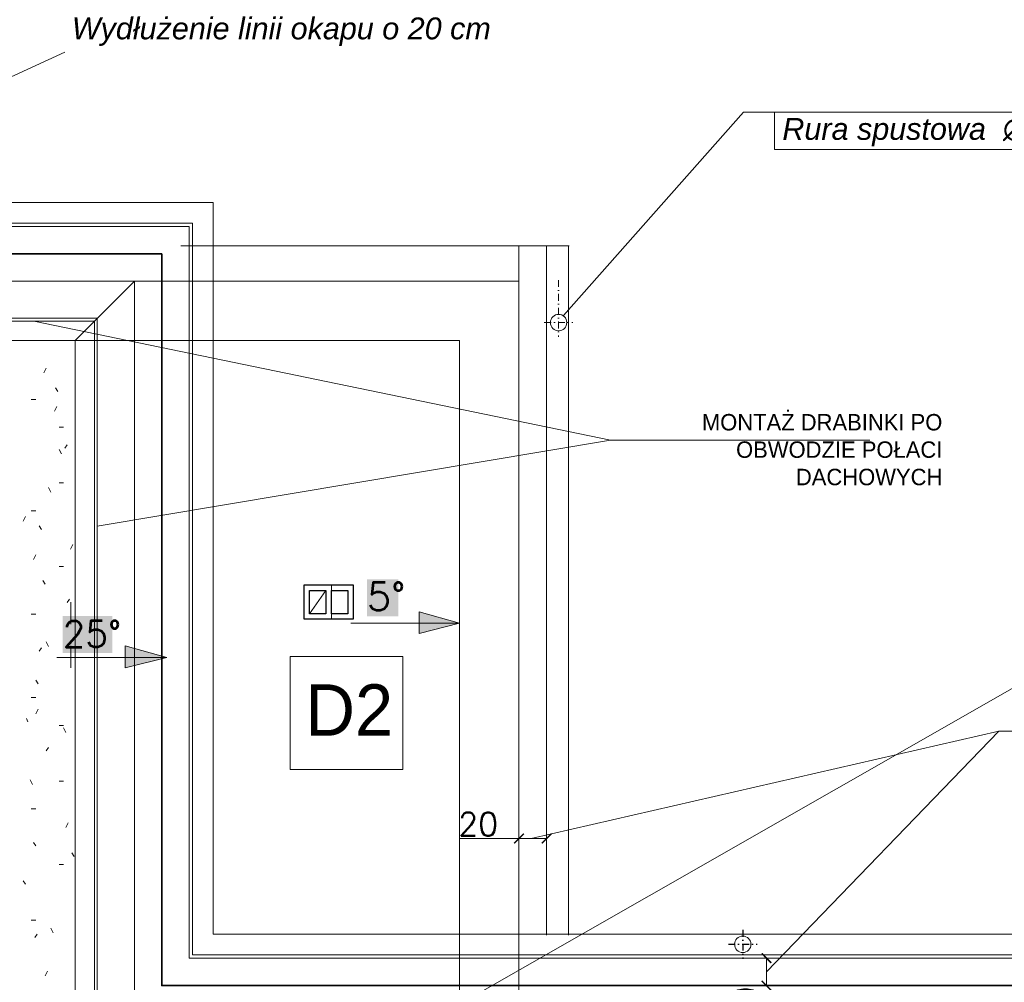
# Model space of a CAD drawing. Header units: millimetres. Extents: x -740 to 33545, y -26688 to 22494.
# Tile 60 of 256: x 9539 to 10259, y 7190 to 7893. Entities that reach past the tile are written whole.
import ezdxf
from ezdxf.lldxf.tags import DXFTag

# ---------------------------------------------------------------- set-up
doc = ezdxf.new("R2010")
doc.units = ezdxf.units.MM
doc.header["$MEASUREMENT"] = 0
doc.linetypes.add('AUSGEZOGEN', pattern=[0])
doc.linetypes.add('STRICHPUNKTX2', pattern=[2, 1, -0.5, 0, -0.5])
doc.layers.get('Defpoints').update_dxf_attribs({"color": 252})
doc.layers.add('_B___I__', color=252, linetype='AUSGEZOGEN')
for name, color, linetype, lineweight in [('A_l.przekrojowa', 252, 'Continuous', 30), ('A_l.przerywana', 252, 'ICAD_ISO03W100', 9), ('A_l.widokowa', 252, 'Continuous', 18), ('A_opisy', 252, 'Continuous', 15), ('A_wymiarowanie', 252, 'Continuous', 9), ('l. przerywana', 252, 'ICAD_ISO03W100', 9), ('l.przerywana', 252, 'ICAD_ISO03W100', 5), ('l.widokowa', 252, 'Continuous', 15), ('l.wypełnien', 252, 'Continuous', 5), ('linia opisowa', 252, 'Continuous', 9), ('Nowe_820-G Rysunki Obrazki_Nr_pióra__19', 252, 'Continuous', 0), ('wymiarowanie', 252, 'Continuous', 9)]:
    doc.layers.add(name, color=color, linetype=linetype, lineweight=lineweight)
doc.styles.add('Arial$001H0', font='SIMPLEX')
doc.styles.add('ARIALL', font='GOTHIC.TTF', dxfattribs={"height": 40})
doc.styles.add('styl1', font='arial.ttf', dxfattribs={"height": 15})
doc.styles.add('styl2', font='simplex.shx')
tags = doc.linetypes.add('ICAD_ISO03W100', pattern=[30, 12, -18]).pattern_tags.tags
tags[6:7] = [DXFTag(74, 4), DXFTag(75, 0), DXFTag(340, '0'), DXFTag(46, 1.0), DXFTag(50, 0.0), DXFTag(44, 0.0), DXFTag(45, 0.0)]
tags[4:5] = [DXFTag(74, 4), DXFTag(75, 0), DXFTag(340, '0'), DXFTag(46, 1.0), DXFTag(50, 0.0), DXFTag(44, 0.0), DXFTag(45, 0.0)]
doc.dimstyles.new('Skala 1-100', dxfattribs={"dimtxt": 17, "dimasz": 7, "dimexe": 1, "dimexo": 1, "dimgap": 1.5, "dimtad": 1, "dimdec": 1, "dimrnd": 0.5, "dimtxsty": 'styl2', "dimblk": 'ARCHTICK', "dimcen": 7, "dimadec": 0, "dimazin": 0, "dimtfac": 1, "dimtdec": 1, "dimtmove": 1, "dimatfit": 3, "dimldrblk": 'ARCHTICK', "dimfxl": 0, "dimlwd": -1, "dimlwe": -1, "dimarcsym": 0})

# ---------------------------------------------------------------- blocks, each defined once
blk = doc.blocks.new('_ArchTick')
at = {"color": 0, "linetype": 'ByBlock', "const_width": 0.15}
blk.add_lwpolyline([(-0.5, -0.5), (0.5, 0.5)], dxfattribs=at)
blk = doc.blocks.new('*D1852')
at = {"layer": 'Defpoints', "color": 0}
for p in [(9904.19, 7295.45), (9904.19, 7254.95), (9924.43, 7254.56)]:
    blk.add_point(p, dxfattribs=at)
at = {"layer": 'wymiarowanie', "color": 0}
for p, q in [((9904.19, 7295.45), (9860.54, 7295.45)), ((9904.19, 7280.45), (9904.19, 7296.45)), ((9924.43, 7295.45), (9904.19, 7295.45)), ((9924.43, 7280.45), (9924.43, 7296.45))]:
    blk.add_line(p, q, dxfattribs=at)
at = {"layer": 'wymiarowanie', "color": 0, "xscale": 7, "yscale": 7, "zscale": 7, "rotation": 180}
blk.add_blockref('_ArchTick', (9904.19, 7295.45), dxfattribs=at)
at = {"layer": 'wymiarowanie', "color": 0, "xscale": 7, "yscale": 7, "zscale": 7}
blk.add_blockref('_ArchTick', (9924.43, 7295.45), dxfattribs=at)
at = {"layer": 'wymiarowanie', "color": 0, "insert": (9874.42, 7305.88), "char_height": 17, "attachment_point": 5, "style": 'styl2'}
blk.add_mtext('20', dxfattribs=at)
blk = doc.blocks.new('*D1879')
at = {"layer": 'Defpoints', "color": 0}
for p in [(10109.65, 7208.02), (10085.05, 7188.02), (10109.65, 7188.02)]:
    blk.add_point(p, dxfattribs=at)
at = {"layer": 'wymiarowanie', "color": 0}
for p, q in [((10100.05, 7208.02), (10084.05, 7208.02)), ((10085.05, 7208.02), (10085.05, 7188.02)), ((10100.05, 7188.02), (10084.05, 7188.02))]:
    blk.add_line(p, q, dxfattribs=at)
at = {"layer": 'wymiarowanie', "color": 0, "xscale": 7, "yscale": 7, "zscale": 7}
for p, rotation in [((10085.05, 7208.02), 90), ((10085.05, 7188.02), 270)]:
    blk.add_blockref('_ArchTick', p, dxfattribs=dict(at, rotation=rotation))
at = {"layer": 'wymiarowanie', "color": 0, "insert": (10069.65, 7172.63), "char_height": 17, "attachment_point": 5, "rotation": 90, "style": 'styl2'}
blk.add_mtext('20', dxfattribs=at)
blk = doc.blocks.new('*D1880')
at = {"layer": 'Defpoints', "color": 0}
for p in [(9904.19, 7295.45), (9904.19, 7254.95), (9924.43, 7254.56)]:
    blk.add_point(p, dxfattribs=at)
at = {"layer": 'wymiarowanie', "color": 0}
for p, q in [((9904.19, 7295.45), (9860.54, 7295.45)), ((9904.19, 7280.45), (9904.19, 7296.45)), ((9924.43, 7295.45), (9904.19, 7295.45)), ((9924.43, 7280.45), (9924.43, 7296.45))]:
    blk.add_line(p, q, dxfattribs=at)
at = {"layer": 'wymiarowanie', "color": 0, "xscale": 7, "yscale": 7, "zscale": 7, "rotation": 180}
blk.add_blockref('_ArchTick', (9904.19, 7295.45), dxfattribs=at)
at = {"layer": 'wymiarowanie', "color": 0, "xscale": 7, "yscale": 7, "zscale": 7}
blk.add_blockref('_ArchTick', (9924.43, 7295.45), dxfattribs=at)
at = {"layer": 'wymiarowanie', "color": 0, "insert": (9874.42, 7305.88), "char_height": 17, "attachment_point": 5, "style": 'styl2'}
blk.add_mtext('20', dxfattribs=at)

msp = doc.modelspace()

# ---------------------------------------------------------------- hatches: boundary and pattern name
at = {"layer": 'l.widokowa'}
for points in [[(9793.23, 7484.74), (9793.23, 7457.7), (9816.06, 7457.7), (9816.06, 7484.74)], [(9860.86, 7452.62), (9831.27, 7461.08), (9831.27, 7445.02)], [(9570.91, 7457.99), (9570.91, 7430.94), (9607.25, 7430.94), (9607.25, 7457.99)], [(9646.98, 7427.56), (9616.55, 7436.01), (9616.55, 7419.95)]]:
    msp.add_hatch(color=256, dxfattribs=at).paths.add_polyline_path(points)

# ---------------------------------------------------------------- linework, layer by layer
at = {"layer": '_B___I__', "linetype": 'STRICHPUNKTX2', "ltscale": 5}
for p, q in [((10067.71, 7228.63), (10067.71, 7207.63)), ((10057.21, 7218.13), (10078.21, 7218.13))]:
    msp.add_line(p, q, dxfattribs=at)
at = {"layer": 'A_l.przekrojowa'}
msp.add_lwpolyline([(9747.19, 7455.58), (9747.19, 7480.58), (9783.19, 7480.58), (9783.19, 7455.58)], close=True, dxfattribs=at)
at = {"layer": 'A_l.przekrojowa', "ltscale": 0.3}
for points in [[(9751.19, 7459.58), (9751.19, 7476.58), (9763.19, 7476.58), (9763.19, 7459.58)], [(9767.19, 7459.58), (9767.19, 7476.58), (9779.19, 7476.58), (9779.19, 7459.58)]]:
    msp.add_lwpolyline(points, close=True, dxfattribs=at)
at = {"layer": 'A_l.przerywana', "lineweight": 35}
msp.add_lwpolyline([(8847.19, 7722.4), (8847.19, 6053.28), (11882.33, 6053.28), (11882.33, 7728.19), (11086.25, 7728.19), (11086.25, 7188.02), (9643.26, 7188.02), (9643.26, 7722.4)], close=True, dxfattribs=at)
at = {"layer": 'A_l.przerywana', "linetype": 'ICAD_ISO03W100', "lineweight": 13}
for points in [[(9580.08, 7702.4), (8867.19, 7702.4)], [(9623.26, 7702.4), (9580.08, 7702.4)], [(9580.08, 7659.22), (9623.26, 7702.4)], [(9623.26, 7702.4), (9580.08, 7702.4)], [(9580.08, 7659.22), (9623.26, 7702.4)], [(9623.26, 7168.02), (9623.26, 7702.4)], [(9623.26, 7168.02), (9623.26, 7702.4)], [(9580.08, 7659.22), (8910.37, 7659.22)], [(9580.08, 7124.84), (9580.08, 7659.22)]]:
    msp.add_lwpolyline(points, dxfattribs=at)
at = {"layer": 'A_l.przerywana', "linetype": 'ICAD_ISO03W100'}
msp.add_lwpolyline([(9623.26, 7702.4), (9904.19, 7702.4), (9904.19, 7168.02), (9623.26, 7168.02)], close=True, dxfattribs=at)
at = {"layer": 'A_l.widokowa'}
for points in [[(8809.69, 7759.9), (8809.69, 6015.78), (11919.83, 6015.78), (11919.83, 7765.69), (11048.75, 7765.69), (11048.75, 7225.52), (9680.76, 7225.52), (9680.76, 7759.9)], [(8824.69, 7744.9), (8824.69, 6030.78), (11904.83, 6030.78), (11904.83, 7750.69), (11063.75, 7750.69), (11063.75, 7210.52), (9665.76, 7210.52), (9665.76, 7744.9)], [(8827.19, 7742.4), (8827.19, 6033.28), (11902.33, 6033.28), (11902.33, 7748.19), (11066.25, 7748.19), (11066.25, 7208.02), (9663.26, 7208.02), (9663.26, 7742.4)], [(8894.25, 7675.33), (8894.25, 6100.34), (11835.26, 6100.34), (11835.26, 7681.13), (11133.32, 7681.13), (11133.32, 7140.95), (9596.19, 7140.95), (9596.19, 7675.33)], [(8896.25, 7673.33), (8896.25, 6102.34), (11833.26, 6102.34), (11833.26, 7679.13), (11135.32, 7679.13), (11135.32, 7138.95), (9594.19, 7138.95), (9594.19, 7673.33)]]:
    msp.add_lwpolyline(points, close=True, dxfattribs=at)
at = {"layer": 'A_wymiarowanie'}
msp.add_line((10160.5, 7586.34), (9971.02, 7586.34), dxfattribs=at)
msp.add_lwpolyline([(9819.49, 7345.82), (9736.99, 7345.82), (9736.99, 7428.32), (9819.49, 7428.32), (9819.49, 7345.82)], dxfattribs=at)
at = {"layer": 'l. przerywana', "ltscale": 0.2}
msp.add_circle((10067.71, 7218.13), 6, dxfattribs=at)
at = {"layer": 'l.przerywana', "ltscale": 0.3}
msp.add_line((9751.19, 7459.58), (9763.19, 7476.58), dxfattribs=at)
at = {"layer": 'l.przerywana'}
for points in [[(9904.19, 7702.4), (8867.19, 7702.4), (8867.19, 6073.28), (11862.33, 6073.28), (11862.33, 7708.19), (11106.25, 7708.19), (11106.25, 7168.02), (9904.19, 7168.02), (9904.19, 7702.4), (8867.19, 7702.4)], [(9904.19, 7702.4), (8867.19, 7702.4), (8867.19, 6073.28), (11862.33, 6073.28), (11862.33, 7708.19), (11106.25, 7708.19), (11106.25, 7168.02), (9904.19, 7168.02), (9904.19, 7702.4), (8867.19, 7702.4)], [(9623.26, 7702.4), (9904.19, 7702.4), (9904.19, 7168.02)]]:
    msp.add_lwpolyline(points, dxfattribs=at)
msp.add_lwpolyline([(8910.51, 7659.07), (8910.51, 6116.61), (11819, 6116.61), (11819, 7664.86), (11149.58, 7664.86), (11149.58, 7124.69), (9860.86, 7124.69), (9860.86, 7659.07)], close=True, dxfattribs=at)
at = {"layer": 'l.widokowa', "linetype": 'Continuous', "lineweight": 9}
for p, q in [((9940.85, 7728.19), (9657.12, 7728.19)), ((9904.19, 7224.74), (9904.19, 7728.19)), ((9904.19, 7728.19), (9904.19, 7224.74)), ((9924.43, 7224.74), (9924.43, 7728.19)), ((9940.49, 7224.74), (9940.49, 7728.19)), ((9940.49, 7728.19), (9940.49, 7224.74)), ((9576.82, 7468.13), (9576.82, 7452.07)), ((9781.4, 7452.62), (9860.86, 7452.62)), ((9576.82, 7436.01), (9576.82, 7419.95)), ((9566.68, 7427.56), (9646.98, 7427.56))]:
    msp.add_line(p, q, dxfattribs=at)
at = {"layer": 'l.widokowa', "linetype": 'STRICHPUNKTX2', "ltscale": 5}
for p, q in [((9933.17, 7703.21), (9933.17, 7661.73)), ((9922.67, 7672.23), (9943.67, 7672.23))]:
    msp.add_line(p, q, dxfattribs=at)
at = {"layer": 'l.widokowa', "linetype": 'Continuous', "lineweight": 9}
for points in [[(9860.86, 7452.62), (9831.27, 7461.08), (9831.27, 7445.02)], [(9646.98, 7427.56), (9616.55, 7436.01), (9616.55, 7419.95)]]:
    msp.add_lwpolyline(points, close=True, dxfattribs=at)
at = {"layer": 'l.widokowa', "ltscale": 0.2}
msp.add_circle((9933.17, 7672.23), 6, dxfattribs=at)
at = {"layer": 'l.wypełnien'}
msp.add_lwpolyline([(9767.19, 7455.58), (9747.19, 7455.58), (9747.19, 7480.58), (9767.19, 7480.58)], close=True, dxfattribs=at)
at = {"layer": 'Nowe_820-G Rysunki Obrazki_Nr_pióra__19', "linetype": 'Continuous', "lineweight": 0}
for points in [[(9558.91, 7638.9), (9557.22, 7635.51)], [(9567.38, 7621.96), (9565.69, 7624.5)], [(9547.91, 7616.04), (9551.29, 7616.04)], [(9566.53, 7610.96), (9564.84, 7607.57)], [(9568.23, 7595.72), (9571.61, 7595.72)], [(9574.15, 7583.02), (9572.46, 7580.48)], [(9569.92, 7576.24), (9568.23, 7579.63)], [(9568.23, 7555.08), (9571.61, 7555.08)], [(9562.3, 7548.3), (9560.61, 7551.69)], [(9547.91, 7534.76), (9551.29, 7534.76)], [(9543.67, 7530.52), (9541.98, 7527.14)], [(9555.53, 7521.21), (9553.83, 7523.75)], [(9578.39, 7510.2), (9576.69, 7506.82)], [(9551.29, 7502.58), (9549.6, 7499.2)], [(9568.23, 7494.12), (9571.61, 7494.12)], [(9558.07, 7481.28), (9556.37, 7483.82)], [(9575.85, 7470.28), (9574.15, 7467.74)], [(9547.91, 7459.27), (9551.29, 7459.27)], [(9560.61, 7435.56), (9558.91, 7438.95)], [(9555.53, 7434.72), (9553.83, 7432.18)], [(9552.99, 7408.47), (9551.29, 7411.01)], [(9547.91, 7398.31), (9551.29, 7398.31)], [(9552.99, 7389.84), (9551.29, 7386.46)], [(9545.37, 7380.53), (9544.52, 7383.07)], [(9568.23, 7377.99), (9571.61, 7377.99)], [(9573.31, 7372.91), (9571.61, 7376.3)], [(9560.61, 7361.9), (9558.91, 7359.36)], [(9548.75, 7334.81), (9547.06, 7338.2)], [(9568.23, 7337.35), (9571.61, 7337.35)], [(9547.91, 7317.03), (9551.29, 7317.03)], [(9575, 7306.87), (9573.31, 7303.48)], [(9551.29, 7289.94), (9549.6, 7292.48)], [(9579.23, 7282.32), (9577.54, 7284.86)], [(9568.23, 7276.39), (9571.61, 7276.39)], [(9543.67, 7262), (9541.98, 7264.54)], [(9547.91, 7235.75), (9551.29, 7235.75)], [(9563.99, 7226.44), (9562.3, 7229.82)], [(9552.14, 7225.59), (9550.45, 7223.05)], [(9559.76, 7198.5), (9558.07, 7195.11)]]:
    msp.add_lwpolyline(points, dxfattribs=at)
at = {"layer": 'wymiarowanie'}
for p, q in [((9273.42, 7732.32), (9572.38, 7869.78)), ((10068.32, 7825.9), (9936.66, 7677.33)), ((10068.32, 7825.9), (9936.66, 7677.33)), ((10068.32, 7825.9), (10090.79, 7825.9)), ((10068.32, 7825.9), (10090.79, 7825.9)), ((9549.72, 7673.33), (9971.02, 7586.34)), ((9971.02, 7586.34), (9596.19, 7523.56)), ((9730.1, 7099.96), (10346.97, 7452.19)), ((10254.72, 7373.76), (9913.22, 7295.45)), ((10085.05, 7198.02), (10254.72, 7373.76)), ((10254.72, 7373.76), (10597.01, 7373.76))]:
    msp.add_line(p, q, dxfattribs=at)
msp.add_lwpolyline([(10090.79, 7825.9), (10320.88, 7825.9), (10320.88, 7798.53), (10090.79, 7798.53)], close=True, dxfattribs=at)
msp.add_lwpolyline([(10090.79, 7825.9), (10320.88, 7825.9), (10320.88, 7798.53), (10090.79, 7798.53)], close=True, dxfattribs=at)

# ---------------------------------------------------------------- texts
at = {"layer": 'A_opisy', "ltscale": 0.3, "insert": (9637.83, 7083.09), "char_height": 9, "width": 91.4611, "attachment_point": 1, "rotation": 90, "style": 'ARIALL'}
msp.add_mtext('\\pi39.44855;{\\fArial|b0|i1|c238|p34;70}\\P\\pi39.44855;{\\fArial|b0|i1|c238|p34;70}', dxfattribs=at)
at = {"layer": 'A_wymiarowanie', "style": 'styl1'}
for s, insert, char_height, width, attachment_point in [('{\\fCentury Gothic|b0|i0|c238|p34;MONTAŻ DRABINKI PO }{\\fCentury Gothic|b0|i0|c238|p34;OBWODZIE POŁACI }{\\fCentury Gothic|b0|i0|c238|p34;DACHOWYCH}', (10213.5, 7605.44), 12, 223.2778, 3), ('{\\fCentury Gothic|b0|i0|c238|p34;D2}', (9748.22, 7408.01), 37.5, 116.2774, 1)]:
    msp.add_mtext(s, dxfattribs=dict(at, insert=insert, char_height=char_height, width=width, attachment_point=attachment_point))
at = {"layer": 'l.widokowa', "style": 'Arial$001H0'}
for s, height, p in [('5°', 20.456, (9793.24, 7461.92)), ('25°', 19.249, (9570.91, 7435.16))]:
    msp.add_text(s, height=height, dxfattribs=at).set_placement(p)
at = {"layer": 'linia opisowa', "char_height": 15.96, "attachment_point": 7}
for s, insert, width in [('{\\fArial|b0|i1|c238|p0;Wydłużenie linii okapu o 20 cm}', (9577.58, 7874.27), 406.4755), ('{\\fArial|b0|i1|c238|p0;Rura spustowa  ∅120}', (10096.64, 7800.87), 278.7922), ('{\\fArial|b0|i1|c238|p0;Rura spustowa  ∅120}', (10096.64, 7800.87), 278.7922)]:
    msp.add_mtext(s, dxfattribs=dict(at, insert=insert, width=width))

# ---------------------------------------------------------------- dimensions: what is measured, and where the dimension line sits
at = {"layer": 'wymiarowanie'}
for picture in ['*D1852', '*D1880']:
    dim = msp.add_linear_dim(base=(9904.19, 7295.45), p1=(9924.43, 7254.56), p2=(9904.19, 7254.95), dimstyle='Skala 1-100', dxfattribs=at)
    dim.commit()
    dim.dimension.update_dxf_attribs({"geometry": picture, "text_midpoint": (9874.42, 7293.9), "dimtype": 160})
dim = msp.add_linear_dim(base=(10085.05, 7188.02), p1=(10109.65, 7208.02), p2=(10109.65, 7188.02), angle=90, dimstyle='Skala 1-100', dxfattribs=at)
dim.commit()
dim.dimension.update_dxf_attribs({"geometry": '*D1879', "text_midpoint": (10080.08, 7172.63), "dimtype": 160})

doc.saveas('drawing.dxf')
